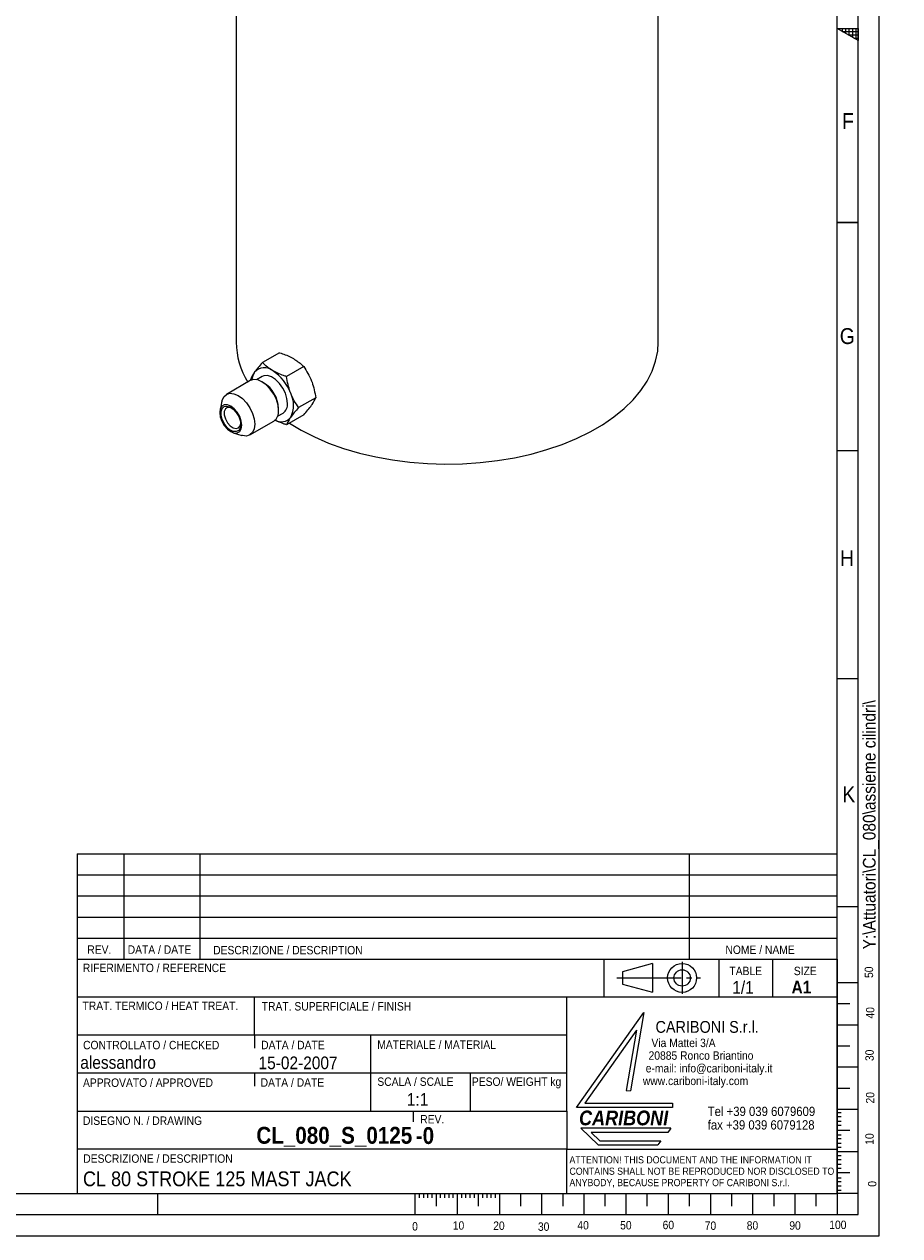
# Model space of a CAD drawing. Header units: millimetres. Extents: x 10 to 836, y 10 to 584.
# Tile 3 of 4: x 628 to 836, y 10 to 297. Entities that reach past the tile are written whole.
import ezdxf

# ---------------------------------------------------------------- set-up
doc = ezdxf.new("R2010")
doc.units = ezdxf.units.MM
doc.linetypes.add('SLD-Centro', pattern=[19.05, 15.24, -1.27, 1.27, -1.27])
doc.linetypes.add('SLD-Solido', pattern=[0])
doc.styles.add('SLDTEXTSTYLE0', font='GOTHIC.TTF', dxfattribs={"width": 0.913})
doc.styles.add('SLDTEXTSTYLE1', font='GOTHICB.TTF', dxfattribs={"width": 0.913})
doc.styles.add('SLDTEXTSTYLE2', font='GOTHICBI.TTF', dxfattribs={"width": 0.913})

# ---------------------------------------------------------------- blocks, each defined once
blk = doc.blocks.new('SW_NOTE_0')
at = {"color": 0, "linetype": 'Continuous', "lineweight": 0, "char_height": 2, "attachment_point": 1, "style": 'SLDTEXTSTYLE0'}
for s, insert in [('   Via Mattei 3/A', (0, 2.55)), ('  20885 Ronco Briantino', (0, -0.45)), (' e-mail: info@cariboni-italy.it', (0, -3.45)), ('www.cariboni-italy.com', (0, -6.45))]:
    blk.add_mtext(s, dxfattribs=dict(at, insert=insert))
blk = doc.blocks.new('SW_NOTE_1')
at = {"color": 0, "linetype": 'Continuous', "lineweight": 0, "char_height": 2.2, "attachment_point": 1, "style": 'SLDTEXTSTYLE0'}
for s, insert in [('Tel +39 039 6079609', (0, 2.81)), ('fax +39 039 6079128', (0, -0.39))]:
    blk.add_mtext(s, dxfattribs=dict(at, insert=insert))
blk = doc.blocks.new('SW_NOTE_2')
at = {"color": 0, "linetype": 'Continuous', "lineweight": 0, "char_height": 1.7, "attachment_point": 1, "style": 'SLDTEXTSTYLE0'}
for s, insert in [('ATTENTION! THIS DOCUMENT AND THE INFORMATION IT', (0, 2.17)), ('CONTAINS SHALL NOT BE REPRODUCED NOR DISCLOSED TO', (0, -0.53)), ('ANYBODY, BECAUSE PROPERTY OF CARIBONI S.r.l.', (0, -3.23))]:
    blk.add_mtext(s, dxfattribs=dict(at, insert=insert))

msp = doc.modelspace()

# ---------------------------------------------------------------- hatches: boundary and pattern name
at = {"linetype": 'Continuous'}
h = msp.add_hatch(dxfattribs=at)
h.set_pattern_fill('NET', scale=0.25, style=0)
h.paths.add_polyline_path([(821, 296), (826, 296), (826, 293.113)], flags=0)

# ---------------------------------------------------------------- linework, layer by layer
at = {"color": 7, "linetype": 'SLD-Solido', "lineweight": 0}
for p, q in [((831, 10), (831, 584)), ((826, 15), (826, 579)), ((826, 293.113), (821, 296)), ((821, 296), (826, 296)), ((826, 296), (826, 293.113)), ((826, 250), (821, 250)), ((821, 250), (826, 250)), ((821, 196), (826, 196)), ((821, 142), (826, 142)), ((641, 100.507), (641, 20.007)), ((641, 100.507), (821, 100.507)), ((652, 100.507), (652, 75.499)), ((670, 100.507), (670, 75.499)), ((786, 100.507), (786, 75.499)), ((641.003, 95.499), (821.003, 95.499)), ((641.003, 90.499), (821.003, 90.499)), ((821, 88), (826, 88)), ((641.003, 85.499), (821.003, 85.499)), ((641.003, 80.499), (821.003, 80.499)), ((765.752, 75.499), (765.752, 66.507)), ((793, 75.499), (793, 66.507)), ((805.736, 75.499), (805.736, 66.507)), ((820.994, 75.494), (820.994, 19.994)), ((777.312, 74.47), (770.159, 72.544)), ((770.159, 72.544), (770.159, 69.621)), ((777.312, 74.47), (777.312, 67.695)), ((770.159, 69.621), (777.312, 67.695)), ((821, 70), (826, 70)), ((821, 66.507), (641, 66.507)), ((683, 57.507), (683, 66.507)), ((757, 39.507), (757, 66.507)), ((821, 65), (824, 65)), ((759.279, 40.377), (775.267, 62.925)), ((775.267, 62.925), (772.045, 44.351)), ((757, 57.507), (641, 57.507)), ((683, 57.507), (683, 54.408)), ((710.543, 39.507), (710.543, 57.507)), ((773.526, 58.741), (761.214, 41.377)), ((773.526, 58.741), (771.035, 44.377)), ((821, 60), (826, 60)), ((821, 55), (824, 55)), ((821, 50), (826, 50)), ((757, 48.507), (641, 48.507)), ((683, 48.507), (683, 45.427)), ((734.108, 48.507), (734.108, 39.507)), ((771.035, 44.377), (772.045, 44.351)), ((821, 45), (824, 45)), ((782.045, 40.377), (759.279, 40.377)), ((761.214, 41.377), (782.035, 41.377)), ((782.035, 41.377), (782.045, 40.377)), ((720.615, 39.507), (720.615, 37.009)), ((821, 40), (826, 40)), ((821, 39.177), (822, 39.177)), ((821, 38.217), (822, 38.217)), ((781.62, 35.482), (760.279, 35.482)), ((760.279, 35.482), (764.429, 31.566)), ((762.78, 34.46), (764.833, 32.522)), ((780.926, 34.46), (762.78, 34.46)), ((781.62, 35.482), (780.926, 34.46)), ((821, 37.127), (822, 37.127)), ((821, 36.17), (822, 36.17)), ((821, 35), (824, 35)), ((764.833, 32.522), (779.279, 32.522)), ((779.279, 32.522), (778.582, 31.566)), ((821, 33.908), (822, 33.908)), ((821, 33.061), (822, 33.061)), ((821, 31.971), (822, 31.971)), ((757, 20.007), (757, 30.507)), ((757, 30.507), (821, 30.507)), ((764.429, 31.566), (778.582, 31.566)), ((821, 30.955), (822, 30.955)), ((821, 30), (826, 30)), ((821, 28.999), (822, 28.999)), ((821, 28.039), (822, 28.039)), ((821, 26.949), (822, 26.949)), ((821, 25.992), (822, 25.992)), ((821, 25), (824, 25)), ((821, 23.731), (822, 23.731)), ((821, 22.883), (822, 22.883)), ((821, 21.793), (822, 21.793)), ((821, 20.837), (822, 20.837)), ((660, 20), (660, 15)), ((721, 20), (721, 15)), ((722, 20), (722, 19)), ((723, 20), (723, 19)), ((724, 20), (724, 19)), ((725, 20), (725, 19)), ((726, 20), (726, 17)), ((727, 20), (727, 19)), ((728, 20), (728, 19)), ((729, 20), (729, 19)), ((730, 20), (730, 19)), ((731, 20), (731, 15)), ((732, 20), (732, 19)), ((733, 20), (733, 19)), ((734, 20), (734, 19)), ((735, 20), (735, 19)), ((736, 20), (736, 17)), ((737, 20), (737, 19)), ((738, 20), (738, 19)), ((739, 20), (739, 19)), ((740, 20), (740, 19)), ((741, 20), (741, 15)), ((746, 20), (746, 17)), ((751, 20), (751, 15)), ((756, 20), (756, 17)), ((761, 20), (761, 15)), ((766, 20), (766, 17)), ((771, 20), (771, 15)), ((776, 17), (776, 20)), ((781, 20), (781, 15)), ((786, 20), (786, 17)), ((791, 20), (791, 15)), ((796, 20), (796, 17)), ((801, 20), (801, 15)), ((806, 20), (806, 17)), ((811, 20), (811, 15)), ((816, 20), (816, 17)), ((821, 20), (821, 15)), ((826, 20), (821, 20)), ((15, 15), (826, 15)), ((10, 10), (831, 10))]:
    msp.add_line(p, q, dxfattribs=at)
at = {"color": 7, "linetype": 'SLD-Solido', "lineweight": 15}
for p, q in [((821, 20), (821, 574)), ((678.643, 414.456), (678.643, 221.67)), ((778.643, 221.67), (778.643, 414.456)), ((688.927, 219.19), (684.861, 216.843)), ((694.642, 215.89), (690.577, 213.543)), ((681.985, 212.583), (676.337, 209.322)), ((682.051, 212.58), (682.003, 212.777)), ((684.777, 213.553), (683.474, 212.801)), ((685.156, 212.08), (684.763, 212.307)), ((675.284, 207.728), (674.823, 205.652)), ((697.5, 208.525), (693.434, 206.178)), ((688.474, 204.139), (689.777, 204.891)), ((688.692, 205.503), (688.692, 205.956)), ((694.642, 204.459), (690.577, 202.112)), ((681.893, 199.698), (687.541, 202.959)), ((677.957, 200.223), (679.985, 199.584)), ((641, 75.499), (821, 75.499)), ((641, 39.507), (757, 39.507)), ((757, 39.507), (757, 30.507)), ((757, 30.507), (641, 30.507)), ((20, 20), (821, 20)), ((641, 20.007), (821, 20.007))]:
    msp.add_line(p, q, dxfattribs=at)
at = {"color": 7, "linetype": 'SLD-Centro', "lineweight": 0}
for p, q in [((784.304, 74.871), (784.304, 67.294)), ((768.847, 71.083), (788.665, 71.083))]:
    msp.add_line(p, q, dxfattribs=at)
at = {"color": 7, "linetype": 'SLD-Solido', "lineweight": 15, "flags": 128}
for points in [[(691.256, 202.504), (694.035, 200.837), (697.177, 199.239), (700.538, 197.797), (704.097, 196.523), (707.829, 195.426), (711.706, 194.512), (715.702, 193.79), (719.788, 193.262), (723.937, 192.934), (728.119, 192.808), (732.305, 192.884), (736.464, 193.161), (740.569, 193.639), (744.591, 194.314), (748.5, 195.18), (752.27, 196.232), (755.875, 197.463), (759.288, 198.863), (762.486, 200.423), (765.447, 202.133), (768.15, 203.979), (770.576, 205.95), (772.708, 208.031), (774.53, 210.207), (776.031, 212.464), (777.199, 214.785), (778.027, 217.155), (778.508, 219.556), (778.643, 221.67)], [(688.692, 205.503), (688.558, 206.754), (688.165, 208.075), (687.541, 209.375), (686.727, 210.566), (685.78, 211.566), (684.763, 212.308), (683.746, 212.74), (682.798, 212.834), (681.985, 212.583)], [(690.813, 207.181), (690.682, 208.358), (690.298, 209.6), (689.69, 210.813), (688.904, 211.908), (687.996, 212.805), (687.036, 213.435), (686.093, 213.753), (685.238, 213.735), (684.777, 213.553)], [(675.284, 207.728), (675.32, 207.876), (675.713, 208.743), (676.337, 209.322), (677.151, 209.574), (678.098, 209.48), (679.115, 209.047), (680.132, 208.306), (681.08, 207.305), (681.893, 206.115), (682.518, 204.815), (682.91, 203.494), (683.044, 202.242)], [(679.997, 201.995), (679.868, 203.004), (679.496, 204.062), (678.917, 205.065), (678.187, 205.916), (677.377, 206.532), (676.568, 206.851), (675.838, 206.843), (675.258, 206.508), (674.886, 205.88), (674.758, 205.019), (674.886, 204.011), (675.258, 202.953), (675.838, 201.949), (676.568, 201.098), (677.377, 200.483), (678.187, 200.163), (678.917, 200.171), (679.496, 200.506), (679.868, 201.134), (679.997, 201.995)], [(679.735, 202.146), (679.607, 201.336), (679.238, 200.761), (678.667, 200.484), (677.956, 200.534), (677.183, 200.907), (676.43, 201.561), (675.781, 202.426), (675.304, 203.408), (675.052, 204.401), (675.052, 205.298), (675.304, 206), (675.781, 206.432), (676.43, 206.547), (677.183, 206.332), (677.956, 205.812), (678.667, 205.042), (679.238, 204.105), (679.607, 203.104), (679.735, 202.146)], [(677.583, 206.1), (677.233, 206.226), (676.586, 206.228), (676.1, 205.892), (675.839, 205.266), (675.839, 204.432), (676.1, 203.504), (676.586, 202.607), (677.233, 201.862), (677.952, 201.371), (678.646, 201.198), (679.222, 201.368), (679.602, 201.857), (679.726, 202.389)], [(683.044, 202.242), (682.91, 201.145), (682.518, 200.278), (681.893, 199.699), (681.08, 199.447), (680.132, 199.541), (679.985, 199.584)]]:
    msp.add_lwpolyline(points, dxfattribs=at)
at = {"color": 7, "linetype": 'SLD-Solido', "lineweight": 0}
for radius in [3.43, 1.937]:
    msp.add_circle((784.304, 71.083), radius, dxfattribs=at)
at = {"color": 7, "linetype": 'SLD-Solido', "lineweight": 15}
for centre, radius, start, end in [((697.123, 221.933), 18.482, 180.81368, 211.63891), ((685.33, 212.554), 3.078, 50.75183, 139.4672), ((686.357, 212.374), 4.011, 147.07054, 174.64366), ((681.483, 205.891), 10.743, 20.22711, 57.36203), ((681.131, 205.674), 7.565, 2.13473, 57.85989), ((685.847, 206.747), 6.391, 333.43643, 26.56357), ((688.334, 206.923), 2.492, 305.37932, 5.93286), ((686.058, 205.162), 2.655, 303.93673, 7.37545), ((689.313, 205.728), 2.906, 240.30466, 320.75743)]:
    msp.add_arc(centre, radius, start, end, dxfattribs=at)
for points, knots in [([(688.927, 219.19), (689.845, 218.871), (691.023, 218.462), (692.009, 217.916), (692.227, 217.795)], [0, 0, 0, 0, 0.7799837, 1, 1, 1, 1]), ([(684.861, 216.843), (684.506, 216.441), (683.788, 215.631), (683.258, 214.915), (682.99, 214.555)], [0, 0, 0, 0, 0.495458, 1, 1, 1, 1]), ([(687.277, 214.938), (687.069, 215.063), (686.122, 215.633), (685.414, 216.313), (684.861, 216.843)], [0, 0, 0, 0, 0.2200163, 1, 1, 1, 1]), ([(692.227, 217.795), (692.947, 217.313), (693.842, 216.713), (694.511, 216.025), (694.642, 215.89)], [0, 0, 0, 0, 0.8040915, 1, 1, 1, 1]), ([(694.642, 215.89), (694.998, 215.364), (695.716, 214.3), (696.246, 213.079), (696.513, 212.463)], [0, 0, 0, 0, 0.495458, 1, 1, 1, 1]), ([(682.99, 214.555), (682.957, 214.507), (682.481, 213.824), (682.233, 213.281), (682.003, 212.777)], [0, 0, 0, 0, 0.0702181, 1, 1, 1, 1]), ([(690.577, 213.543), (690.343, 213.619), (689.152, 214.005), (688.113, 214.522), (687.277, 214.938)], [0, 0, 0, 0, 0.1959085, 1, 1, 1, 1]), ([(691.563, 209.605), (691.53, 209.693), (691.054, 210.94), (690.807, 212.289), (690.577, 213.543)], [0, 0, 0, 0, 0.0702181, 1, 1, 1, 1]), ([(696.513, 212.463), (696.547, 212.375), (697.023, 211.128), (697.27, 209.779), (697.5, 208.525)], [0, 0, 0, 0, 0.07021814, 1, 1, 1, 1]), ([(693.434, 206.178), (693.079, 206.705), (692.361, 207.768), (691.831, 208.989), (691.563, 209.605)], [0, 0, 0, 0, 0.495458, 1, 1, 1, 1]), ([(694.642, 204.459), (694.998, 204.86), (695.716, 205.671), (696.246, 206.386), (696.513, 206.747)], [0, 0, 0, 0, 0.495458, 1, 1, 1, 1]), ([(696.513, 206.747), (696.547, 206.795), (697.023, 207.478), (697.27, 208.02), (697.5, 208.525)], [0, 0, 0, 0, 0.0702181, 1, 1, 1, 1]), ([(691.563, 203.89), (691.53, 203.842), (691.054, 203.159), (690.807, 202.616), (690.577, 202.112)], [0, 0, 0, 0, 0.0702181, 1, 1, 1, 1]), ([(693.434, 206.178), (693.079, 205.776), (692.361, 204.966), (691.831, 204.25), (691.563, 203.89)], [0, 0, 0, 0, 0.495458, 1, 1, 1, 1]), ([(690.577, 202.112), (690.343, 202.187), (689.37, 202.5), (688.521, 202.92), (687.876, 203.239)], [0, 0, 0, 0, 0.2403194, 1, 1, 1, 1])]:
    msp.add_open_spline(points, degree=3, knots=knots, dxfattribs=at)

# ---------------------------------------------------------------- block references
at = {"color": 7, "linetype": 'Continuous', "lineweight": 0}
for name, p in [('SW_NOTE_0', (774.993, 54.143)), ('SW_NOTE_1', (790.363, 37.757)), ('SW_NOTE_2', (757.612, 26.677))]:
    msp.add_blockref(name, p, dxfattribs=at)

# ---------------------------------------------------------------- texts
for s, insert, char_height, attachment_point, style in [('F', (822.178, 275.944), 3.762, 1, 'SLDTEXTSTYLE0'), ('G', (821.644, 225.001), 3.762, 1, 'SLDTEXTSTYLE0'), ('H', (821.695, 172.408), 3.762, 1, 'SLDTEXTSTYLE0'), ('K', (822.245, 116.465), 3.762, 1, 'SLDTEXTSTYLE0'), ('REV.', (646.227, 78.789), 2, 2, 'SLDTEXTSTYLE0'), ('DATA / DATE', (652.945, 78.789), 2, 1, 'SLDTEXTSTYLE0'), ('DESCRIZIONE / DESCRIPTION', (673.198, 78.66), 2, 1, 'SLDTEXTSTYLE0'), ('NOME / NAME', (794.567, 78.756), 2, 1, 'SLDTEXTSTYLE0'), ('RIFERIMENTO / REFERENCE', (642.325, 74.463), 2, 1, 'SLDTEXTSTYLE0'), ('TABLE', (795.503, 73.737), 2, 1, 'SLDTEXTSTYLE0'), ('SIZE', (810.764, 73.737), 2, 1, 'SLDTEXTSTYLE0'), ('1/1', (796.186, 70.34), 3, 1, 'SLDTEXTSTYLE0'), ('A1', (810.226, 70.408), 3, 1, 'SLDTEXTSTYLE1'), ('TRAT. TERMICO / HEAT TREAT.', (642.244, 65.476), 2, 1, 'SLDTEXTSTYLE0'), ('TRAT. SUPERFICIALE / FINISH', (684.709, 65.363), 2, 1, 'SLDTEXTSTYLE0'), ('CARIBONI S.r.l.', (777.997, 60.874), 2.79661, 1, 'SLDTEXTSTYLE0'), ('CONTROLLATO / CHECKED', (642.372, 56.173), 2, 1, 'SLDTEXTSTYLE0'), ('DATA / DATE', (684.562, 56.189), 2, 1, 'SLDTEXTSTYLE0'), ('MATERIALE / MATERIAL', (712.081, 56.269), 2, 1, 'SLDTEXTSTYLE0'), ('alessandro', (641.711, 52.559), 3, 1, 'SLDTEXTSTYLE0'), ('15-02-2007', (683.943, 52.465), 3, 1, 'SLDTEXTSTYLE0'), ('APPROVATO / APPROVED', (642.359, 47.262), 2, 1, 'SLDTEXTSTYLE0'), ('DATA / DATE', (684.439, 47.306), 2, 1, 'SLDTEXTSTYLE0'), ('SCALA / SCALE', (712.092, 47.509), 2, 1, 'SLDTEXTSTYLE0'), ('PESO/ WEIGHT kg', (734.492, 47.509), 2, 1, 'SLDTEXTSTYLE0'), ('1:1', (719.074, 43.806), 3, 1, 'SLDTEXTSTYLE0'), ('DISEGNO N. / DRAWING', (642.352, 38.26), 2, 1, 'SLDTEXTSTYLE0'), ('REV.', (722.253, 38.609), 2, 1, 'SLDTEXTSTYLE0'), ('CARIBONI', (759.88, 39.664), 3.5, 1, 'SLDTEXTSTYLE2'), ('CL_080_S_0125', (720.358, 35.799), 4, 3, 'SLDTEXTSTYLE1'), ('-0', (721.202, 35.739), 4, 1, 'SLDTEXTSTYLE1'), ('DESCRIZIONE / DESCRIPTION', (642.415, 29.294), 2, 1, 'SLDTEXTSTYLE0'), ('CL 80 STROKE 125 MAST JACK', (642.349, 25.241), 3.5, 1, 'SLDTEXTSTYLE0'), ('0', (720.336, 13.228), 2, 1, 'SLDTEXTSTYLE0'), ('10', (729.965, 13.433), 2, 1, 'SLDTEXTSTYLE0'), ('20', (739.541, 13.386), 2, 1, 'SLDTEXTSTYLE0'), ('30', (750.13, 13.17), 2, 1, 'SLDTEXTSTYLE0'), ('40', (759.484, 13.502), 2, 1, 'SLDTEXTSTYLE0'), ('50', (769.613, 13.502), 2, 1, 'SLDTEXTSTYLE0'), ('60', (779.681, 13.557), 2, 1, 'SLDTEXTSTYLE0'), ('70', (789.652, 13.393), 2, 1, 'SLDTEXTSTYLE0'), ('80', (799.606, 13.435), 2, 1, 'SLDTEXTSTYLE0'), ('90', (809.698, 13.435), 2, 1, 'SLDTEXTSTYLE0'), ('100', (819.16, 13.593), 2, 1, 'SLDTEXTSTYLE0')]:
    msp.add_mtext(s, dxfattribs=dict(at, insert=insert, char_height=char_height, attachment_point=attachment_point, style=style))
at = {"color": 7, "linetype": 'Continuous', "lineweight": 0, "attachment_point": 1, "rotation": 90, "style": 'SLDTEXTSTYLE0'}
for s, insert, char_height in [('Y:\\\\Attuatori\\\\CL_080\\\\assieme cilindri\\\\', (827.132, 77.848), 3), ('50', (827.548, 71.067), 2), ('40', (827.849, 61.453), 2), ('30', (827.699, 51.388), 2), ('20', (827.849, 41.323), 2), ('10', (827.699, 31.559), 2), ('0', (828.327, 21.607), 2)]:
    msp.add_mtext(s, dxfattribs=dict(at, insert=insert, char_height=char_height))

doc.saveas('drawing.dxf')
